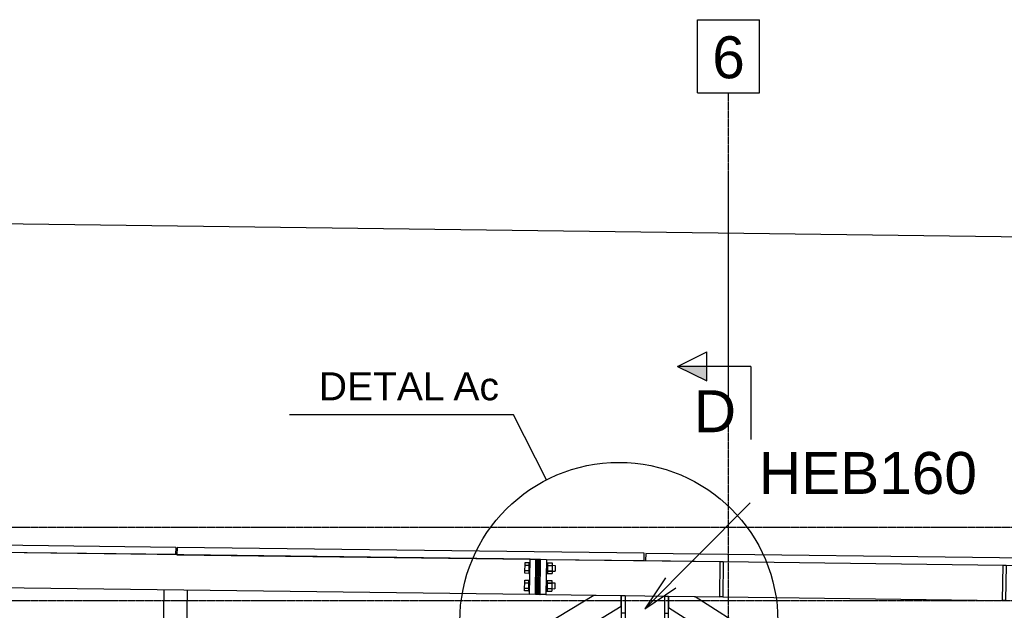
# Model space of a CAD drawing. Header units: millimetres. Extents: x 30 to 208467, y 44 to 15445.
# Tile 23 of 61: x 95653 to 99018, y 9841 to 11858. Entities that reach past the tile are written whole.
import ezdxf

# ---------------------------------------------------------------- set-up
doc = ezdxf.new("R2010")
doc.units = ezdxf.units.MM
doc.linetypes.add('DXK_LINE_DOT3', pattern=[5.9187, 2.979, -0.9799, 0.9799, -0.9799])
doc.styles.add('Arial', font='ARIAL.TTF', dxfattribs={"height": 0.2})

# ---------------------------------------------------------------- blocks, each defined once
blk = doc.blocks.new('Part-29211 - 29209')
at = {"color": 7}
for p, q in [((97397, 10016), (91327.2, 10093.1)), ((91325.7, 9973.1), (97395.5, 9896))]:
    blk.add_line(p, q, dxfattribs=at)
blk = doc.blocks.new('Part-29294 - 29209')
at = {"color": 7}
for p, q in [((96135.4, 9031.9), (96146.6, 9911.9)), ((96215.4, 9030.9), (96226.6, 9910.8))]:
    blk.add_line(p, q, dxfattribs=at)
blk = doc.blocks.new('Part-29302 - 29209')
at = {"color": 7}
for p, q in [((94626.2, 9930.2), (94626.1, 9918.4)), ((94758.4, 9928.5), (94626.2, 9930.2)), ((96134.6, 9044.7), (94758.4, 9928.5)), ((94626.1, 9918.4), (96003.8, 9033.6)), ((96134.4, 9031.9), (96134.6, 9044.7))]:
    blk.add_line(p, q, dxfattribs=at)
blk = doc.blocks.new('Part-29389 - 29209')
at = {"color": 7}
for p, q in [((97709.1, 9815.3), (97709.1, 9892)), ((97709.1, 9892), (97722.1, 9892)), ((97722.1, 9892), (97722.1, 9815.3)), ((97856.1, 9890.1), (97869.1, 9890)), ((97856.1, 9890.1), (97856.1, 9815.3)), ((97869.1, 9890), (97869.1, 9815.3)), ((97722.1, 9832), (97709.1, 9832)), ((97856.1, 9832), (97869.1, 9832))]:
    blk.add_line(p, q, dxfattribs=at)
blk = doc.blocks.new('Part-29397 - 29209')
at = {"color": 7}
for p, q in [((97453, 10015.3), (98047, 10007.7)), ((98057, 10007.6), (99013.6, 9995.4)), ((97451.5, 9895.3), (97709.1, 9892)), ((97722.1, 9891.8), (97856.1, 9890.1)), ((97869.1, 9890), (98045.4, 9887.7)), ((98055.4, 9887.6), (99012, 9875.4))]:
    blk.add_line(p, q, dxfattribs=at)
blk = doc.blocks.new('Part-29482 - 29209')
at = {"color": 7}
for p, q in [((97395.5, 9896), (97397, 10016)), ((97397, 10016), (97417, 10015.7)), ((97417, 10015.7), (97415.5, 9895.7)), ((97415.5, 9895.7), (97395.5, 9896))]:
    blk.add_line(p, q, dxfattribs=at)
blk = doc.blocks.new('Part-29483 - 29209')
at = {"color": 7}
for p, q in [((97431.5, 9895.5), (97433, 10015.5)), ((97433, 10015.5), (97453, 10015.3)), ((97453, 10015.3), (97451.5, 9895.3)), ((97451.5, 9895.3), (97431.5, 9895.5))]:
    blk.add_line(p, q, dxfattribs=at)
blk = doc.blocks.new('Bolt-29484 - 29209')
at = {"color": 7}
for p, q in [((97379.4, 9967.7), (97379.9, 10004.7)), ((97379.7, 9995.4), (97392.7, 9995.3)), ((97379.9, 10004.7), (97392.9, 10004.5)), ((97392.9, 10004.5), (97392.4, 9967.5)), ((97392.8, 9996), (97396.8, 9996)), ((97392.9, 10004.5), (97396.9, 10004.5)), ((97431.8, 9995.5), (97432.8, 9995.5)), ((97431.8, 9995.5), (97432.8, 9995.5)), ((97452.8, 9995.3), (97482.8, 9994.9)), ((97452.9, 10003.8), (97456.9, 10003.7)), ((97456.9, 10003.7), (97456.4, 9966.7)), ((97456.7, 9994.4), (97472.7, 9994.2)), ((97456.9, 10003.7), (97472.9, 10003.5)), ((97472.9, 10003.5), (97472.4, 9966.5)), ((97482.8, 9994.9), (97482.5, 9974.9)), ((97392.4, 9967.5), (97379.4, 9967.7)), ((97379.5, 9976.9), (97392.5, 9976.8)), ((97392.4, 9967.5), (97396.4, 9967.5)), ((97392.5, 9976), (97396.5, 9976)), ((97431.5, 9975.5), (97432.5, 9975.5)), ((97431.5, 9975.5), (97432.5, 9975.5)), ((97452.4, 9966.8), (97456.4, 9966.7)), ((97452.5, 9975.3), (97482.5, 9974.9)), ((97456.4, 9966.7), (97472.4, 9966.5)), ((97456.5, 9976), (97472.5, 9975.8)), ((97378.6, 9907.7), (97379.1, 9944.7)), ((97379, 9935.4), (97392, 9935.3)), ((97379.1, 9944.7), (97392.1, 9944.5)), ((97392.1, 9944.5), (97391.6, 9907.5)), ((97392, 9936), (97396, 9936)), ((97392.1, 9944.5), (97396.1, 9944.5)), ((97431, 9935.5), (97432, 9935.5)), ((97431, 9935.5), (97432, 9935.5)), ((97452, 9935.3), (97482, 9934.9)), ((97452.1, 9943.8), (97456.1, 9943.7)), ((97456.1, 9943.7), (97455.6, 9906.7)), ((97456, 9934.4), (97472, 9934.2)), ((97456.1, 9943.7), (97472.1, 9943.5)), ((97472.1, 9943.5), (97471.6, 9906.5)), ((97482, 9934.9), (97481.7, 9914.9)), ((97391.6, 9907.5), (97378.6, 9907.7)), ((97378.8, 9917), (97391.8, 9916.8)), ((97391.6, 9907.5), (97395.6, 9907.5)), ((97391.7, 9916), (97395.7, 9916)), ((97430.7, 9915.5), (97431.7, 9915.5)), ((97430.7, 9915.5), (97431.7, 9915.5)), ((97451.6, 9906.8), (97455.6, 9906.7)), ((97451.7, 9915.3), (97481.7, 9914.9)), ((97455.6, 9906.7), (97471.6, 9906.5)), ((97455.7, 9916), (97471.7, 9915.8))]:
    blk.add_line(p, q, dxfattribs=at)
blk = doc.blocks.new('Part-30936 - 29209')
at = {"color": 7}
for p, q in [((96190.7, 10056.3), (96190.4, 10031.3)), ((96190.4, 10031.3), (97397, 10016)), ((97787.6, 10036), (96190.7, 10056.3)), ((97787.2, 10011), (97787.6, 10036)), ((97432, 10015.5), (97433, 10015.5)), ((97453, 10015.3), (97787.2, 10011))]:
    blk.add_line(p, q, dxfattribs=at)
blk = doc.blocks.new('Part-95235 - 29209')
at = {"color": 7}
for p, q in [((98045.4, 9887.7), (98047, 10007.7)), ((98047, 10007.7), (98057, 10007.6)), ((98057, 10007.6), (98055.4, 9887.6)), ((98055.4, 9887.6), (98045.4, 9887.7))]:
    blk.add_line(p, q, dxfattribs=at)
blk = doc.blocks.new('Part-29606 - 29209')
at = {"color": 7}
for p, q in [((97961.9, 9887.8), (97870.1, 9888.9)), ((97870.1, 9888.9), (97870.1, 9851.5)), ((99345.8, 9003.7), (97961.9, 9887.8)), ((97870.1, 9851.5), (99214.2, 8992.8)), ((99345.6, 8991.1), (99345.8, 9003.7))]:
    blk.add_line(p, q, dxfattribs=at)
blk = doc.blocks.new('Part-29667 - 29209')
at = {"color": 7}
for p, q in [((97614.8, 9892.2), (97453, 9794)), ((97708.1, 9891), (97614.8, 9892.2)), ((97708.3, 9855.3), (97708.1, 9891)), ((97494.5, 9725.6), (97708.3, 9855.3))]:
    blk.add_line(p, q, dxfattribs=at)
blk = doc.blocks.new('Part-29819 - 29209')
at = {"color": 7}
for p, q in [((97415.5, 9895.7), (97417, 10015.7)), ((97417, 10015.7), (97422, 10015.6)), ((97422, 10015.6), (97420.5, 9895.7)), ((97420.5, 9895.7), (97415.5, 9895.7))]:
    blk.add_line(p, q, dxfattribs=at)
blk = doc.blocks.new('Part-29704 - 29209')
at = {"color": 7}
for p, q in [((97431.6, 9985.5), (97432.6, 9985.5)), ((97430.9, 9925.5), (97431.9, 9925.5))]:
    blk.add_line(p, q, dxfattribs=at)
blk = doc.blocks.new('GridLine-30830 - 29209')
at = {"color": 6, "linetype": 'DXK_LINE_DOT3'}
blk.add_line((89233.1, 9875), (112801.4, 9875), dxfattribs=at)
blk = doc.blocks.new('Part-95225 - 29209')
at = {"color": 7}
for p, q in [((99012, 9875.4), (99013.6, 9995.4)), ((99013.6, 9995.4), (99023.6, 9995.3)), ((99023.6, 9995.3), (99022, 9875.3)), ((99022, 9875.3), (99012, 9875.4))]:
    blk.add_line(p, q, dxfattribs=at)
blk = doc.blocks.new('Part-29817 - 29209')
at = {"color": 7}
for p, q in [((97425.5, 9895.6), (97427, 10015.6)), ((97427, 10015.6), (97432, 10015.5)), ((97432, 10015.5), (97430.5, 9895.5)), ((97430.5, 9895.5), (97425.5, 9895.6))]:
    blk.add_line(p, q, dxfattribs=at)
blk = doc.blocks.new('Part-29818 - 29209')
at = {"color": 7}
for p, q in [((97420.5, 9895.7), (97422, 10015.6)), ((97422, 10015.6), (97427, 10015.6)), ((97427, 10015.6), (97425.5, 9895.6)), ((97425.5, 9895.6), (97420.5, 9895.7))]:
    blk.add_line(p, q, dxfattribs=at)
blk = doc.blocks.new('Part-30933 - 29209')
at = {"color": 7}
for p, q in [((94589.3, 10076.7), (94589, 10051.7)), ((96186.2, 10056.4), (94589.3, 10076.7)), ((96185.9, 10031.4), (94589, 10051.7)), ((96186.2, 10056.4), (96185.9, 10031.4))]:
    blk.add_line(p, q, dxfattribs=at)
blk = doc.blocks.new('GridLine-29841 - 29209')
at = {"color": 6}
for p, q in [((97969.8, 11858.2), (98181.1, 11858.2)), ((97969.8, 11608.2), (97969.8, 11858.2)), ((98181.1, 11608.2), (98181.1, 11858.2)), ((97969.8, 11608.2), (98181.1, 11608.2))]:
    blk.add_line(p, q, dxfattribs=at)
at = {"color": 6, "linetype": 'DXK_LINE_DOT3'}
blk.add_line((98075.4, 400), (98075.4, 11608.2), dxfattribs=at)
at = {"color": 7, "style": 'Arial'}
blk.add_text('6', height=143.3, dxfattribs=at).set_placement((98019.8, 11658.2))
blk = doc.blocks.new('GridLine-29845 - 29209')
at = {"color": 6, "linetype": 'DXK_LINE_DOT3'}
blk.add_line((89233.1, 10125), (112801, 10125), dxfattribs=at)
blk = doc.blocks.new('Part-30929 - 29209')
at = {"color": 7}
for p, q in [((97792.3, 10035.9), (97792, 10010.9)), ((99369.2, 10015.9), (97792.3, 10035.9)), ((97792, 10010.9), (98047, 10007.7)), ((98057, 10007.6), (99013.6, 9995.4)), ((99023.6, 9995.3), (99294.4, 9991.8))]:
    blk.add_line(p, q, dxfattribs=at)
blk = doc.blocks.new('Part-74160 - 29209')
at = {"color": 7}
blk.add_line((97430.5, 9895.5), (97431.5, 9895.5), dxfattribs=at)
blk = doc.blocks.new('StraightDimension-34846 - 29209')
at = {"color": 174}
blk.add_line((91341.5, 11215.8), (110187.4, 10976.2), dxfattribs=at)
blk = doc.blocks.new('DetailMark-41978 - 29209')
at = {"color": 5}
for p, q in [((97340.8, 10508.6), (96575.3, 10508.6)), ((97453.8, 10287.2), (97340.8, 10508.6))]:
    blk.add_line(p, q, dxfattribs=at)
blk.add_circle((97700.6, 9803.1), 543.4, dxfattribs=at)
at = {"color": 5, "style": 'Arial'}
for s, p in [('DETAL', (96675.3, 10558.6)), ('Ac', (97135.2, 10558.6))]:
    blk.add_text(s, height=95.51, dxfattribs=at).set_placement(p)
blk = doc.blocks.new('Mark-29938 - 29209')
at = {"color": 136}
for p, q in [((97789.5, 9846.5), (98149, 10208.7)), ((97859.8, 9952.8), (97789.5, 9846.5)), ((97789.5, 9846.5), (97895.3, 9917.6))]:
    blk.add_line(p, q, dxfattribs=at)
at = {"color": 30, "style": 'Arial'}
blk.add_text('HEB160', height=143.26, dxfattribs=at).set_placement((98179, 10238.7))
blk = doc.blocks.new('SectionMark-34396 - 29209')
for points in [[(98001.2, 10674.5), (98001.2, 10624.5), (97901.2, 10674.5)], [(98001.2, 7800.9), (98001.2, 7750.9), (97901.2, 7750.9)]]:
    blk.add_hatch(color=5).paths.add_polyline_path(points)
at = {"color": 5}
for p, q in [((97901.2, 10674.5), (98001.2, 10724.5)), ((98001.2, 10624.5), (98001.2, 10724.5)), ((98151.2, 10674.5), (97901.2, 10674.5)), ((97901.2, 10674.5), (98001.2, 10624.5)), ((98151.2, 10674.5), (98151.2, 10424.5)), ((98151.2, 7750.9), (98151.2, 8000.9)), ((97901.2, 7750.9), (98001.2, 7800.9)), ((98001.2, 7800.9), (98001.2, 7700.9)), ((98151.2, 7750.9), (97901.2, 7750.9)), ((98001.2, 7700.9), (97901.2, 7750.9))]:
    blk.add_line(p, q, dxfattribs=at)
at = {"color": 5, "style": 'Arial'}
for p in [(97956.7, 10449.5), (97956.7, 7825.9)]:
    blk.add_text('D', height=143.3, dxfattribs=at).set_placement(p)

msp = doc.modelspace()

# ---------------------------------------------------------------- block references
for name in ['GridLine-29841 - 29209', 'StraightDimension-34846 - 29209', 'SectionMark-34396 - 29209', 'DetailMark-41978 - 29209', 'Mark-29938 - 29209', 'GridLine-29845 - 29209', 'Part-29211 - 29209', 'Part-30933 - 29209', 'Part-30936 - 29209', 'Part-30929 - 29209', 'GridLine-30830 - 29209', 'Bolt-29484 - 29209', 'Part-29482 - 29209', 'Part-29819 - 29209', 'Part-29818 - 29209', 'Part-29817 - 29209', 'Part-29483 - 29209', 'Part-29397 - 29209', 'Part-95235 - 29209', 'Part-95225 - 29209', 'Part-29704 - 29209', 'Part-29302 - 29209', 'Part-29294 - 29209', 'Part-74160 - 29209', 'Part-29667 - 29209', 'Part-29389 - 29209', 'Part-29606 - 29209']:
    msp.add_blockref(name, (0, 0))

doc.saveas('drawing.dxf')
